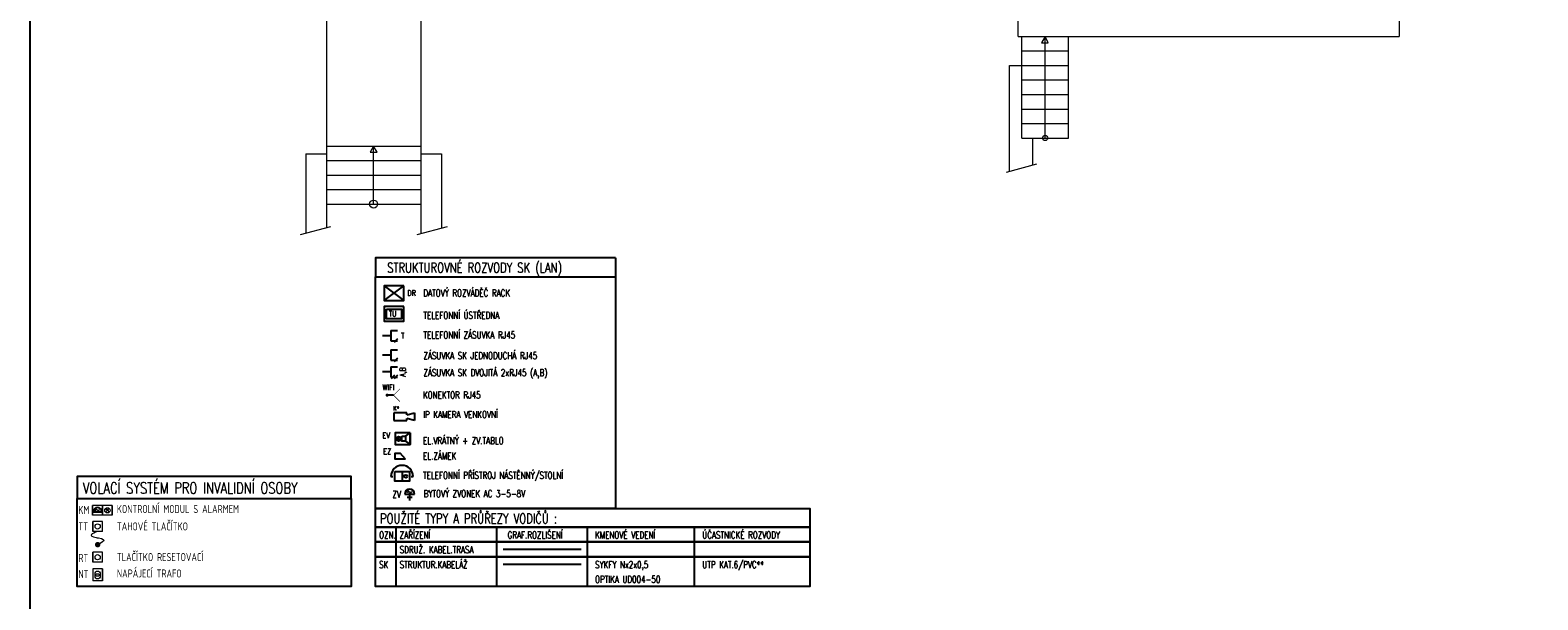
# Model space of a CAD drawing. Extents: x 171565 to 840288, y -737149 to -289557.
# Tile 47 of 59: x 449280 to 478369, y -356706 to -345711. Entities that reach past the tile are written whole.
import ezdxf
from ezdxf.enums import TextEntityAlignment as Align

# ---------------------------------------------------------------- set-up
doc = ezdxf.new("R2010")
doc.units = 0
doc.header["$MEASUREMENT"] = 0
doc.header["$PDMODE"] = 1
for name, color, linetype in [('0_stavba', 7, 'Continuous'), ('E1', 3, 'Continuous'), ('E2-SL', 7, 'Continuous')]:
    doc.layers.add(name, color=color, linetype=linetype)
doc.styles.add('isocp', font='isocp.shx')
doc.styles.add('ROMANS', font='ROMANS.shx')
doc.styles.add('SIMPLEX', font='simplex.shx')
doc.linetypes.add('REZ', pattern='A,0,-1,[10,DSP.shx,S=0.00885,R=0,X=-1,Y=0],0', length=1)

# ---------------------------------------------------------------- blocks, each defined once
blk = doc.blocks.new('A$C29C803CF')
at = {"color": 1, "linetype": 'Continuous', "lineweight": 0}
for p, q in [((46, -217, 600), (46, -15, 600)), ((46, -15, 600), (46, -217, 600)), ((248, -15, 600), (46, -15, 600)), ((248, -217, 600), (46, -217, 600)), ((248, -217, 600), (248, -15, 600)), ((248, -15, 600), (248, -217, 600)), ((450, -15, 600), (248, -15, 600)), ((450, -217, 600), (248, -217, 600)), ((450, -217, 600), (450, -15, 600)), ((450, -15, 600), (450, -217, 600))]:
    blk.add_line(p, q, dxfattribs=at)
at = {"color": 7}
blk.add_line((60, -146, 600), (234, -146, 600), dxfattribs=at)
at = {"color": 7, "linetype": 'Continuous', "lineweight": 0}
for p, q in [((311, -78, 600), (349, -116, 600)), ((349, -116, 600), (311, -78, 600)), ((311, -154, 600), (349, -116, 600)), ((349, -116, 600), (311, -154, 600)), ((387, -78, 600), (349, -116, 600)), ((349, -116, 600), (387, -78, 600)), ((349, -116, 600), (387, -154, 600))]:
    blk.add_line(p, q, dxfattribs=at)
at = {"color": 1, "linetype": 'Continuous', "lineweight": 0}
blk.add_circle((349, -116, 600), 53.8, dxfattribs=at)
at = {"color": 7}
blk.add_arc((147, -146, 600), 87.1, 0, 180, dxfattribs=at)
at = {"color": 1, "linetype": 'Continuous', "lineweight": 0}
for centre, start, end in [((124, -119, 600), 17.8258, 197.8258), ((161, -107, 600), 197.8258, 17.8258)]:
    blk.add_arc(centre, 19.6, start, end, dxfattribs=at)
blk = doc.blocks.new('A$C7DF8786D')
at = {"color": 1, "linetype": 'Continuous', "lineweight": 0}
for p, q in [((0, -202), (0, 0)), ((0, 0), (0, -202)), ((202, 0), (0, 0)), ((202, -202), (202, 0)), ((202, -202), (0, -202))]:
    blk.add_line(p, q, dxfattribs=at)
at = {"color": 1, "linetype": 'Continuous', "lineweight": 0, "const_width": 54.8, "flags": 128}
blk.add_lwpolyline([(73, -477, 1), (129, -477, 1)], format="xyb", close=True, dxfattribs=at)
at = {"color": 1, "linetype": 'Continuous', "lineweight": 0}
blk.add_circle((101, -101), 53.8, dxfattribs=at)
blk.add_spline([(101, -202), (72, -330, -600), (118, -338, -604), (101, -477)], degree=3, dxfattribs=at)
blk = doc.blocks.new('A$C2C7332F3')
at = {"color": 1, "linetype": 'Continuous', "lineweight": 0}
for p, q in [((0, -202), (0, 0)), ((0, 0), (0, -202)), ((202, 0), (0, 0)), ((202, -202), (202, 0)), ((202, -202), (0, -202))]:
    blk.add_line(p, q, dxfattribs=at)
blk.add_circle((101, -101), 53.8, dxfattribs=at)
blk = doc.blocks.new('A$C58B642AA')
at = {"color": 1, "linetype": 'Continuous', "lineweight": 0}
for p, q in [((0, 0), (0, -202)), ((202, 0), (0, 0)), ((202, -202), (202, 0)), ((202, 0), (202, -202)), ((202, -250), (0, -250)), ((202, -250), (202, -202)), ((202, -202), (202, -250))]:
    blk.add_line(p, q, dxfattribs=at)
at = {"color": 7, "linetype": 'Continuous', "lineweight": 0}
blk.add_line((0, -202), (0, -250), dxfattribs=at)
for centre in [(101, -101), (101, -155)]:
    blk.add_circle(centre, 53.8, dxfattribs=at)
blk = doc.blocks.new('TÚ')
at = {"color": 5}
for points in [[(623, 466), (0, 466), (0, 0), (623, 0)], [(78, 389), (545, 389), (545, 78), (78, 78)]]:
    blk.add_lwpolyline(points, close=True, dxfattribs=at)
at = {"color": 3, "style": 'SIMPLEX', "width": 0.75}
blk.add_attdef('STA', (148, 151, 38), '', height=180, dxfattribs=at)
blk = doc.blocks.new('T1')
at = {"color": 5}
for p, q in [((0, 0), (-265, 0)), ((0, 163), (0, -163)), ((0, 163), (206, 163)), ((0, -163), (206, -163)), ((209, -97), (103, -216))]:
    blk.add_line(p, q, dxfattribs=at)
at = {"color": 3, "style": 'SIMPLEX', "width": 0.75}
blk.add_attdef('A', (302, -82, 38), '', height=215, dxfattribs=at)
blk = doc.blocks.new('T2')
at = {"color": 5}
for p, q in [((0, 965), (0, 639)), ((0, 965), (206, 965)), ((0, 802), (-265, 802)), ((0, 639), (206, 639))]:
    blk.add_line(p, q, dxfattribs=at)
at = {"color": 7}
for p, q in [((118, 705), (12, 586)), ((209, 705), (103, 586))]:
    blk.add_line(p, q, dxfattribs=at)
at = {"color": 3, "style": 'SIMPLEX', "width": 0.75}
blk.add_attdef('A', (302, 720, 38), '', height=215, dxfattribs=at)
blk = doc.blocks.new('A$C0C3343B6')
at = {"color": 5}
for p, q in [((331, 258), (474, 365)), ((331, 107), (474, 0)), ((474, 365), (474, 0))]:
    blk.add_line(p, q, dxfattribs=at)
for points in [[(474, 365), (0, 365), (0, 0), (474, 0)], [(216, 258), (331, 258), (331, 107), (216, 107)]]:
    blk.add_lwpolyline(points, close=True, dxfattribs=at)
at = {"color": 7}
blk.add_circle((112, 179), 70, dxfattribs=at)
at = {"color": 5}
blk.add_circle((112, 179), 30.7, dxfattribs=at)
blk = doc.blocks.new('A$C5FAE3786')
at = {"color": 5}
blk.add_line((331, 0), (166, 193), dxfattribs=at)
blk.add_lwpolyline([(331, 0), (0, 0), (0, 193), (166, 193)], dxfattribs=at)
blk = doc.blocks.new('A$C41376E65')
at = {"color": 5}
for p, q in [((-117, 153), (-58, 153)), ((525, 153), (584, 153))]:
    blk.add_line(p, q, dxfattribs=at)
blk.add_line((233, 311), (233, 0))
blk.add_lwpolyline([(0, 311), (467, 311), (467, 0), (0, 0)], close=True, dxfattribs=at)
blk.add_circle((350, 159), 48)
blk.add_arc((233, 153), 351, 0, 180, dxfattribs=at)
blk = doc.blocks.new('A$C56980E5F')
at = {"color": 5}
for p, q in [((-155, 200), (155, 200)), ((-75, 100), (75, 100)), ((0, 200), (0, 0))]:
    blk.add_line(p, q, dxfattribs=at)
blk.add_arc((0, 200), 155, 0, 180, dxfattribs=at)
at = {"color": 7}
for centre, start, end in [((-41, 248), 17.8258, 197.8258), ((26, 269), 197.8258, 17.8258)]:
    blk.add_arc(centre, 35, start, end, dxfattribs=at)
blk = doc.blocks.new('A$C1C114146')
at = {"color": 5}
blk.add_line((150, -18.75), (0, -18.75), dxfattribs=at)
at = {"color": 5, "const_width": 37.5}
blk.add_lwpolyline([(-18.75, -18.75, 1), (18.75, -18.75, 1)], format="xyb", close=True, dxfattribs=at)
blk.add_lwpolyline([(-18.75, -18.75, 1), (18.75, -18.75, 1)], format="xyb", close=True, dxfattribs=at)
at = {"color": 5, "const_width": 12.5}
blk.add_lwpolyline([(300, 131.25), (150, -18.75), (150, -18.75), (300, -168.75)], dxfattribs=at)
blk = doc.blocks.new('A$C5001154E')
at = {"color": 5, "linetype": 'Continuous'}
for p, q in [((420, 240), (0, 240)), ((0, 240), (0, 0)), ((0, 0), (420, 0)), ((420, 180), (660, 240)), ((420, 180), (420, 240)), ((660, 0), (420, 60)), ((420, 0), (420, 60)), ((660, 240), (660, 0))]:
    blk.add_line(p, q, dxfattribs=at)

msp = doc.modelspace()

# ---------------------------------------------------------------- linework, layer by layer
at = {"color": 5}
for p, q in [((456111, -350931, 877), (456490, -350647, 877)), ((456111, -350647, 877), (456490, -350931, 877))]:
    msp.add_line(p, q, dxfattribs=at)
at = {"elevation": 900}
msp.add_lwpolyline([(449280, -356946), (449280, -325446), (493830, -325446), (493830, -356946)], close=True, dxfattribs=at)
at = {"color": 5, "elevation": 877}
msp.add_lwpolyline([(456490, -350647), (456111, -350647), (456111, -350931), (456490, -350931)], close=True, dxfattribs=at)
at = {"layer": '0_stavba', "linetype": 'Continuous', "lineweight": 0, "ltscale": 300}
for p, q in [((454997, -344398, -1724), (454997, -349522, -1724)), ((456817, -344398, -1724), (456817, -349637, -1724)), ((468342, -345833, -1724), (468342, -344258, -1724)), ((475692, -344258, -1724), (475692, -345833, -1724)), ((468342, -345833, -1724), (475692, -345833, -1724)), ((468412, -347793, -1724), (468412, -345833, -1724)), ((468862, -345833, -1724), (468792, -345955, -1724)), ((468862, -347793, -1724), (468862, -345833, -1724)), ((468919, -345955, -1724), (468862, -345833, -1724)), ((469312, -347793, -1724), (469312, -345833, -1724)), ((468412, -346113, -1724), (469312, -346113, -1724)), ((468792, -345955, -1724), (468919, -345955, -1724)), ((468177, -348433, -1724), (468177, -346393, -1724)), ((468177, -346393, -1724), (468412, -346393, -1724)), ((468412, -346393, -1724), (469312, -346393, -1724)), ((468412, -346673, -1724), (469312, -346673, -1724)), ((468412, -346953, -1724), (469312, -346953, -1724)), ((468412, -347233, -1724), (469312, -347233, -1724)), ((468412, -347513, -1724), (469312, -347513, -1724)), ((468412, -347793, -1724), (469312, -347793, -1724)), ((468627, -348313, -1724), (468627, -347793, -1724)), ((454597, -348098, -1724), (454597, -349629, -1724)), ((454597, -348098, -1724), (454997, -348098, -1724)), ((454997, -347948, -1724), (456817, -347948, -1724)), ((455907, -347948, -1724), (455840, -348065, -1724)), ((455840, -348065, -1724), (455975, -348065, -1724)), ((455907, -349068, -1724), (455907, -347948, -1724)), ((455975, -348065, -1724), (455907, -347948, -1724)), ((456817, -347948, -1724), (456817, -348098, -1724)), ((456817, -348098, -1724), (457217, -348098, -1724)), ((457217, -348098, -1724), (457217, -349530, -1724)), ((454997, -348228, -1724), (456817, -348228, -1724)), ((454997, -348508, -1724), (456817, -348508, -1724)), ((454997, -348788, -1724), (456817, -348788, -1724)), ((454997, -349068, -1724), (456817, -349068, -1724))]:
    msp.add_line(p, q, dxfattribs=at)
at = {"layer": '0_stavba', "linetype": 'REZ', "lineweight": 0, "ltscale": 300}
for p, q in [((468116, -348450, -1724), (468700, -348293, -1724)), ((454496, -349656, -1724), (455081, -349500, -1724)), ((456746, -349656, -1724), (457331, -349500, -1724))]:
    msp.add_line(p, q, dxfattribs=at)
at = {"layer": '0_stavba', "linetype": 'Continuous', "lineweight": 0, "ltscale": 300}
for centre, radius in [((468862, -347793, -1724), 50.5), ((455907, -349068, -1724), 77.5)]:
    msp.add_circle(centre, radius, dxfattribs=at)
for p in [(473124, -353692, -2548), (473484, -353692, -2548), (473484, -353692, -2548), (473844, -353692, -2548), (474204, -353692, -2548), (474564, -353692, -2548), (474924, -353692, -2548), (460954, -354522, -76), (463754, -354522, 748), (466554, -354522, 748), (469354, -354522, 748), (472154, -354522, 748), (474954, -354522, 748), (462654, -354772, -1724), (467954, -354772, -1724), (473254, -354772, -1724), (477369, -354722, -1724), (462618, -356153, -1081)]:
    msp.add_point(p, dxfattribs=at)
at = {"layer": 'E1', "color": 7}
for p, q in [((460572, -350103, 900), (460572, -354945, 900)), ((456337, -355301, 900), (456337, -356446, 900)), ((458287, -356446, 900), (458287, -355301, 900)), ((460027, -355301, 900), (460027, -356446, 900)), ((462091, -355301, 900), (462091, -356446, 900))]:
    msp.add_line(p, q, dxfattribs=at)
at = {"layer": 'E1', "color": 4}
msp.add_line((458405, -355730, 900), (459909, -355730, 900), dxfattribs=at)
at = {"layer": 'E1', "color": 5}
msp.add_line((458405, -356017, 900), (459909, -356017, 900), dxfattribs=at)
at = {"layer": 'E1', "color": 7, "elevation": 900}
for points in [[(460572, -350103), (455941, -350103), (455941, -350471), (460572, -350471)], [(460572, -354945), (455941, -354945), (455941, -350471), (460572, -350471)], [(455941, -356160), (455941, -355873), (464325, -355873), (464325, -356160)], [(464325, -356160), (464325, -356446), (455941, -356446), (455941, -356160)]]:
    msp.add_lwpolyline(points, dxfattribs=at)
for points in [[(450190, -354751), (455472, -354751), (455472, -354328), (450190, -354328)], [(450190, -354751), (455472, -354751), (455472, -356446), (450190, -356446)], [(455941, -354945), (464325, -354945), (464325, -355301), (455941, -355301)], [(455941, -355301), (464325, -355301), (464325, -355587), (455941, -355587)], [(455941, -355587), (464325, -355587), (464325, -355873), (455941, -355873)]]:
    msp.add_lwpolyline(points, close=True, dxfattribs=at)

# ---------------------------------------------------------------- block references
at = {"color": 5, "linetype": 'Continuous', "xscale": 0.6093749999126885, "yscale": 0.6093750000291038, "zscale": 0.6093749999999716}
for name, p in [('A$C5001154E', (456294, -353244, 923)), ('A$C56980E5F', (456602, -354786, 900))]:
    msp.add_blockref(name, p, dxfattribs=at)
at = {"color": 3, "linetype": 'Continuous', "xscale": 0.6093749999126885, "yscale": 0.6093750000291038, "zscale": 0.6093749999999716}
msp.add_blockref('A$C41376E65', (456313, -354417, 900), dxfattribs=at)
at = {"layer": 'E1', "color": 4}
ref = msp.add_blockref('TÚ', (456111, -351330, 877), dxfattribs=dict(at, xscale=0.6093749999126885, yscale=0.6093750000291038, zscale=0.6093749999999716))
ref.add_attrib('STA', 'TÚ', (456202, -351238, 900), dxfattribs={"layer": '0', "color": 5, "height": 109.7, "style": 'SIMPLEX', "width": 0.75})
ref = msp.add_blockref('T1', (456239, -351609, 877), dxfattribs=dict(at, xscale=0.6093749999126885, yscale=0.6093750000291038, zscale=0.6093749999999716))
ref.add_attrib('A', 'T', (456436, -351665, 900), dxfattribs={"layer": '0', "color": 5, "height": 110, "style": 'ROMANS', "width": 0.7})
at = {"layer": 'E1', "color": 4, "xscale": 0.6093749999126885, "yscale": 0.6093750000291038, "zscale": 0.6093749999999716}
msp.add_blockref('T1', (456239, -351981, 877), dxfattribs=at)
at = {"layer": 'E1', "color": 4}
ref = msp.add_blockref('T2', (456239, -352796, 877), dxfattribs=dict(at, xscale=0.6093749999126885, yscale=0.6093750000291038, zscale=0.6093749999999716))
ref.add_attrib('A', 'A,B', (456519, -352400, 900), dxfattribs={"layer": '0', "color": 5, "height": 103.6, "rotation": 90, "style": 'ROMANS', "width": 0.7})
at = {"layer": 'E1', "color": 3, "linetype": 'Continuous', "xscale": 0.6093749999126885, "yscale": 0.6093750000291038, "zscale": 0.6093749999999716}
for name, p in [('A$C0C3343B6', (456320, -353707, 900)), ('A$C5FAE3786', (456320, -353990, 900))]:
    msp.add_blockref(name, p, dxfattribs=at)
at = {"layer": 'E2-SL', "color": 5, "ltscale": 200, "xscale": 0.8203125, "yscale": 0.8203125, "zscale": 0.8203125}
msp.add_blockref('A$C1C114146', (456168, -352741, 900), dxfattribs=at)
at = {"layer": 'E2-SL', "linetype": 'Continuous', "lineweight": 0, "xscale": 0.9375, "yscale": 0.9375, "zscale": 0.9375}
for name, p in [('A$C29C803CF', (450443, -354869, -225)), ('A$C7DF8786D', (450487, -355194, 338)), ('A$C2C7332F3', (450487, -355788, 338)), ('A$C58B642AA', (450487, -356106, 338))]:
    msp.add_blockref(name, p, dxfattribs=at)

# ---------------------------------------------------------------- texts
at = {"color": 5}
for tag, p, style, width in [('DR', (456556, -350839, 900), 'SIMPLEX', 0.75), ('WIFI', (456075, -352660, 923), 'ROMANS', 0.7), ('EV', (456075, -353583, 923), 'ROMANS', 0.7), ('EZ', (456090, -353894, 923), 'ROMANS', 0.7)]:
    msp.add_attdef(tag, p, '1', height=110, dxfattribs=dict(at, style=style, width=width))
at = {"layer": 'E1', "color": 5, "style": 'SIMPLEX', "width": 0.75}
msp.add_text('STRUKTUROVNÉ ROZVODY SK (LAN)', height=188.66, dxfattribs=at).set_placement((456168, -350200, 900), align=Align.TOP_LEFT)
at = {"layer": 'E1', "color": 5}
for s, height, style, width, p in [('DATOVÝ ROZVÁDĚČ RACK', 134.75, 'SIMPLEX', 0.75, (456867, -350850, 900)), ('TELEFONNÍ ÚSTŘEDNA', 134.75, 'SIMPLEX', 0.75, (456867, -351284, 900)), ('TELEFONNÍ ZÁSUVKA RJ45', 134.75, 'SIMPLEX', 0.75, (456867, -351659, 900)), ('ZÁSUVKA SK JEDNODUCHÁ RJ45', 134.75, 'SIMPLEX', 0.75, (456867, -352060, 900)), ('ZÁSUVKA SK DVOJITÁ 2xRJ45 (A,B)', 134.75, 'SIMPLEX', 0.75, (456867, -352390, 900)), ('KONEKTOR RJ45', 134.75, 'SIMPLEX', 0.75, (456859, -352817, 900)), ('K*', 85.3, 'ROMANS', 0.8, (456281, -353053, 923)), ('IP KAMERA VENKOVNÍ', 134.75, 'SIMPLEX', 0.75, (456863, -353196, 923)), ('EL.VRÁTNÝ + ZV.TABLO', 134.75, 'SIMPLEX', 0.75, (456860, -353700, 923)), ('EL.ZÁMEK', 134.8, 'SIMPLEX', 0.75, (456860, -353997, 923)), ('TELEFONNÍ PŘÍSTROJ NÁSTĚNNÝ/STOLNÍ', 134.75, 'SIMPLEX', 0.75, (456860, -354371, 923)), ('BYTOVÝ ZVONEK AC 3-5-8V', 134.75, 'SIMPLEX', 0.75, (456873, -354725, 923)), ('POUŽITÉ TYPY A PRŮŘEZY VODIČŮ :', 188.66, 'SIMPLEX', 0.75, (456031, -355231, 102)), ('OZN.', 134.8, 'SIMPLEX', 0.75, (456013, -355520, 900)), ('ZAŘÍZENÍ', 134.8, 'SIMPLEX', 0.75, (456409, -355520, 900)), ('GRAF.ROZLIŠENÍ', 134.75, 'SIMPLEX', 0.75, (458491, -355520, 900)), ('KMENOVÉ VEDENÍ', 134.75, 'SIMPLEX', 0.75, (460179, -355520, 900)), ('ÚČASTNICKÉ ROZVODY', 134.75, 'SIMPLEX', 0.75, (462248, -355520, 900)), ('SK', 134.8, 'SIMPLEX', 0.75, (456013, -356093, 900)), ('STRUKTUR.KABELÁŽ', 134.75, 'SIMPLEX', 0.75, (456409, -356093, 900))]:
    msp.add_text(s, height=height, dxfattribs=dict(at, style=style, width=width)).set_placement(p)
at = {"layer": 'E1', "color": 4, "style": 'SIMPLEX', "width": 0.75}
msp.add_text('SDRUŽ. KABEL.TRASA', height=134.75, dxfattribs=at).set_placement((456409, -355806, 900))
at = {"layer": 'E1', "color": 0, "style": 'SIMPLEX', "width": 0.75}
for s, p in [('SYKFY Nx2x0,5', (460179, -356093, 900)), ('UTP KAT.6/PVC**', (462248, -356093, 900)), ('OPTIKA UD004-50', (460179, -356379, 900))]:
    msp.add_text(s, height=134.75, dxfattribs=at).set_placement(p)
at = {"layer": 'E1', "color": 5, "style": 'SIMPLEX', "width": 0.75}
msp.add_attdef('ZV', (456269, -354734, 923), '1', height=135, dxfattribs=at)
at = {"layer": 'E2-SL', "color": 1, "style": 'SIMPLEX', "width": 0.75}
msp.add_text('VOLACÍ SYSTÉM PRO INVALIDNÍ OSOBY', height=216.95, dxfattribs=at).set_placement((450296, -354439, 900), align=Align.TOP_LEFT)
at = {"layer": 'E2-SL', "color": 1, "style": 'isocp', "width": 0.85}
for s, height, p in [('KONTROLNÍ MODUL S ALARMEM', 154.97, (450953, -355030, 377)), ('KM', 155, (450210, -355048, 377)), ('TAHOVÉ TLAČÍTKO', 154.97, (450953, -355366, 377)), ('TT', 155, (450210, -355364, 377)), ('TLAČÍTKO RESETOVACÍ', 154.97, (450953, -355958, 377)), ('RT', 155, (450210, -355974, 377)), ('NT', 155, (450210, -356285, 377)), ('NAPÁJECÍ TRAFO', 154.97, (450953, -356274, 377))]:
    msp.add_text(s, height=height, dxfattribs=at).set_placement(p)

doc.saveas('drawing.dxf')
